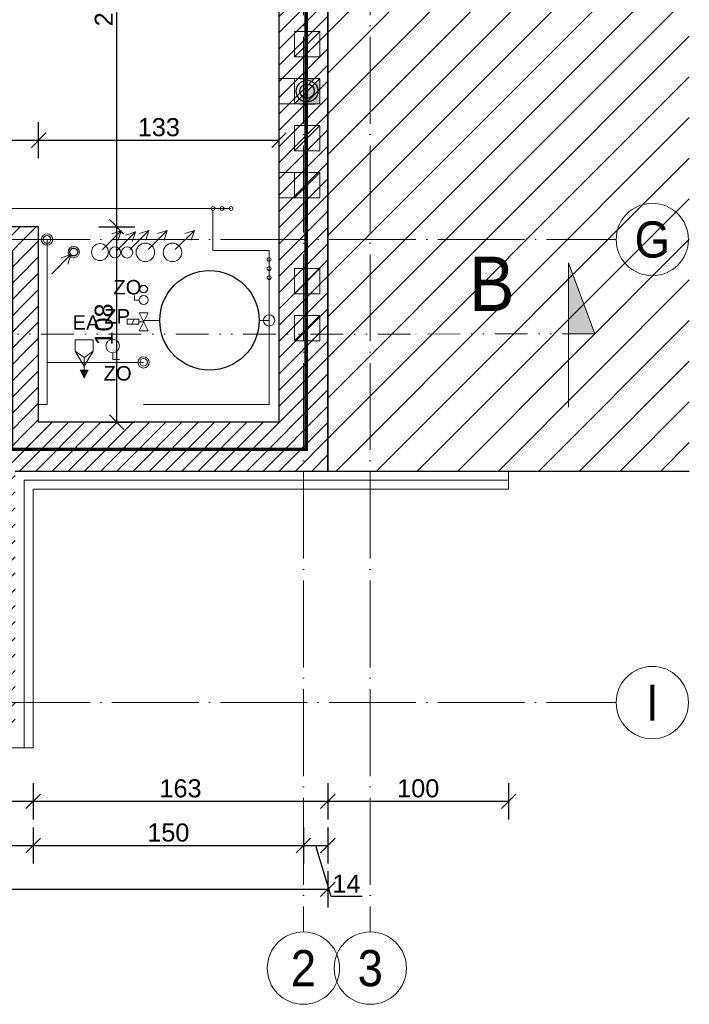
# Model space of a CAD drawing. Header units: millimetres. Extents: x -2720 to 125583, y -8970 to 34912.
# Tile 15 of 105: x 9744 to 10115, y 18026 to 18570. Entities that reach past the tile are written whole.
import ezdxf
from ezdxf.enums import TextEntityAlignment as Align
from ezdxf.lldxf.tags import DXFTag

# ---------------------------------------------------------------- set-up
doc = ezdxf.new("R2010")
doc.units = ezdxf.units.MM
for name, pattern in [('1KS_2KP-50', [37.05, 12, 6, -6.35, 0, -6.35, 0, -6.35]), ('ACAD_ISO02W100', [15, 12, -3]), ('ACAD_ISO03W100', [30, 12, -18]), ('ACAD_ISO04W100', [30, 24, -3, 0, -3]), ('ACAD_ISO11W100', [33, 12, -3, 12, -3, 0, -3]), ('Osie$0$CONTINOUS', [0])]:
    doc.linetypes.add(name, pattern=pattern)
doc.layers.add('__POMOC', color=3, linetype='Continuous', plot=False)
for name, color, linetype, lineweight in [('_ET-ISTN.', 8, 'Continuous', 15), ('_ET-PPOZ', 154, 'ACAD_ISO11W100', 30), ('_ET-ZW', 150, 'Continuous', 30), ('_ET_OPIS', 7, 'Continuous', 20), ('A_KONST_ISTNIEJĄCE', 83, 'Continuous', 25), ('A_LINIA PRZEKROJOWA', 223, '1KS_2KP-50', 15), ('A_OSIE KONSTRUKCYJNE', 150, 'ACAD_ISO04W100', 5), ('A_WIDOK', 141, 'Continuous', 13), ('A_WYMIAROWANIE', 7, 'Continuous', 9), ('AA HATCH', 253, 'Continuous', 5), ('IS_Armatura_Therm', 7, 'SOLID', 13), ('IS_Armatura_Wodociag', 7, 'SOLID', 13), ('IS_Grafika', 7, 'SOLID', 15), ('IS_Opisy_działek_Wodociag', 7, 'SOLID', 15), ('IS_Pion_Wodociag', 7, 'SOLID', 13)]:
    doc.layers.add(name, color=color, linetype=linetype, lineweight=lineweight)
doc.layers.add('_ET_URZĄDZENIA', color=7, linetype='Continuous')
for name, color, linetype, lineweight, true_color in [('A_HATCH', 7, 'Continuous', 5, 0x999999), ('A_IZOLEACJA TERMI_PROJEKTOWANA', 7, 'Continuous', 15, 0x0089b6), ('A_PPOŻ', 1, 'ACAD_ISO02W100', 30, 0xff0000)]:
    doc.layers.add(name, color=color, linetype=linetype, lineweight=lineweight, true_color=true_color)
doc.layers.add('A_NIEWIDOCZNE  POMOCNICZE', color=252, linetype='ACAD_ISO03W100', lineweight=5, plot=False)
doc.styles.add('CP_ATTR', font='ROMANS.SHX')
doc.styles.add('DEMIURG_100_etykiety', font='arial.ttf', dxfattribs={"width": 0.9, "height": 30})
doc.styles.add('DEMIURG_100_opisy', font='arial.ttf', dxfattribs={"width": 0.9, "height": 20})
doc.styles.get("Standard").update_dxf_attribs({"font": 'arial.ttf'})
doc.linetypes.add('BATTING', pattern='A,0.0001,-0.1,[134,ltypeshp.shx,S=0.1,R=0,X=-0.1,Y=0],-0.2,[134,ltypeshp.shx,S=0.1,R=180,X=0.1,Y=0],-0.1', length=0.4001)
tags = doc.linetypes.add('SOLID', pattern=[10, 10, 0]).pattern_tags.tags
tags[6:7] = [DXFTag(74, 4), DXFTag(75, 0), DXFTag(340, '0'), DXFTag(46, 0.0), DXFTag(50, 0.0), DXFTag(44, 0.0), DXFTag(45, 0.0)]
tags[4:5] = [DXFTag(74, 4), DXFTag(75, 0), DXFTag(340, '0'), DXFTag(46, 0.0), DXFTag(50, 0.0), DXFTag(44, 0.0), DXFTag(45, 0.0)]
doc.dimstyles.new('1 do 100', dxfattribs={"dimtxt": 10, "dimasz": 8, "dimexe": 10, "dimexo": 10, "dimgap": 2, "dimtad": 1, "dimdec": 0, "dimtxsty": 'Standard', "dimblk": 'OBLIQUE', "dimcen": 2.5, "dimadec": 0, "dimazin": 0, "dimtfac": 1, "dimtdec": 0, "dimtmove": 0, "dimatfit": 3, "dimldrblk": 'OBLIQUE', "dimfxl": 10, "dimfxlon": 1, "dimarcsym": 0})

# ---------------------------------------------------------------- blocks, each defined once
blk = doc.blocks.new('_Oblique')
at = {"color": 0, "linetype": 'ByBlock', "lineweight": -2}
blk.add_line((-0.5, -0.5), (0.5, 0.5), dxfattribs=at)
blk = doc.blocks.new('*D148')
at = {"layer": 'A_WYMIAROWANIE', "color": 0, "lineweight": -2, "ltscale": 2, "transparency": 16777216}
for p, q in [((9914.76, 18148.1), (9914.76, 18128.1)), ((10014.76, 18148.1), (10014.76, 18128.1)), ((9914.76, 18138.1), (10014.76, 18138.1))]:
    blk.add_line(p, q, dxfattribs=at)
at = {"layer": 'Defpoints', "color": 0, "ltscale": 2, "transparency": 16777216}
for p in [(9914.76, 18320.66), (10014.76, 18320.66), (10014.76, 18138.1)]:
    blk.add_point(p, dxfattribs=at)
at = {"layer": 'A_WYMIAROWANIE', "color": 0, "lineweight": -2, "ltscale": 2, "transparency": 16777216, "xscale": 8, "yscale": 8, "zscale": 8, "rotation": 180}
blk.add_blockref('_Oblique', (9914.76, 18138.1), dxfattribs=at)
at = {"layer": 'A_WYMIAROWANIE', "color": 0, "lineweight": -2, "ltscale": 2, "transparency": 16777216, "xscale": 8, "yscale": 8, "zscale": 8}
blk.add_blockref('_Oblique', (10014.76, 18138.1), dxfattribs=at)
at = {"layer": 'A_WYMIAROWANIE', "color": 0, "ltscale": 2, "transparency": 16777216, "insert": (9964.76, 18145.2), "char_height": 10, "attachment_point": 5}
blk.add_mtext('100', dxfattribs=at)
blk = doc.blocks.new('*D158')
at = {"layer": 'A_WYMIAROWANIE', "color": 0, "lineweight": -2, "ltscale": 2, "transparency": 16777216}
for p, q in [((9597.76, 18493.57), (9597.76, 18513.57)), ((9754.76, 18493.57), (9754.76, 18513.57)), ((9597.76, 18503.57), (9754.76, 18503.57))]:
    blk.add_line(p, q, dxfattribs=at)
at = {"layer": 'Defpoints', "color": 0, "ltscale": 2, "transparency": 16777216}
for p in [(9754.76, 18503.57), (9597.76, 18480.54), (9754.76, 18455.66)]:
    blk.add_point(p, dxfattribs=at)
at = {"layer": 'A_WYMIAROWANIE', "color": 0, "lineweight": -2, "ltscale": 2, "transparency": 16777216, "xscale": 8, "yscale": 8, "zscale": 8, "rotation": 180}
blk.add_blockref('_Oblique', (9597.76, 18503.57), dxfattribs=at)
at = {"layer": 'A_WYMIAROWANIE', "color": 0, "lineweight": -2, "ltscale": 2, "transparency": 16777216, "xscale": 8, "yscale": 8, "zscale": 8}
blk.add_blockref('_Oblique', (9754.76, 18503.57), dxfattribs=at)
at = {"layer": 'A_WYMIAROWANIE', "color": 0, "ltscale": 2, "transparency": 16777216, "insert": (9676.26, 18510.68), "char_height": 10, "attachment_point": 5}
blk.add_mtext('157', dxfattribs=at)
blk = doc.blocks.new('*D159')
at = {"layer": 'A_WYMIAROWANIE', "color": 0, "lineweight": -2, "ltscale": 2, "transparency": 16777216}
for p, q in [((9754.76, 18493.57), (9754.76, 18513.57)), ((9887.76, 18493.57), (9887.76, 18513.57)), ((9754.76, 18503.57), (9887.76, 18503.57))]:
    blk.add_line(p, q, dxfattribs=at)
at = {"layer": 'Defpoints', "color": 0, "ltscale": 2, "transparency": 16777216}
for p in [(9887.76, 18503.57), (9887.76, 18464.64), (9754.76, 18455.66)]:
    blk.add_point(p, dxfattribs=at)
at = {"layer": 'A_WYMIAROWANIE', "color": 0, "lineweight": -2, "ltscale": 2, "transparency": 16777216, "xscale": 8, "yscale": 8, "zscale": 8, "rotation": 180}
blk.add_blockref('_Oblique', (9754.76, 18503.57), dxfattribs=at)
at = {"layer": 'A_WYMIAROWANIE', "color": 0, "lineweight": -2, "ltscale": 2, "transparency": 16777216, "xscale": 8, "yscale": 8, "zscale": 8}
blk.add_blockref('_Oblique', (9887.76, 18503.57), dxfattribs=at)
at = {"layer": 'A_WYMIAROWANIE', "color": 0, "ltscale": 2, "transparency": 16777216, "insert": (9821.26, 18510.68), "char_height": 10, "attachment_point": 5}
blk.add_mtext('133', dxfattribs=at)
blk = doc.blocks.new('*D160')
at = {"layer": 'A_WYMIAROWANIE', "color": 0, "lineweight": -2, "ltscale": 2, "transparency": 16777216}
for p, q in [((9787.97, 18455.66), (9807.97, 18455.66)), ((9797.97, 18347.66), (9797.97, 18455.66)), ((9787.97, 18347.66), (9807.97, 18347.66))]:
    blk.add_line(p, q, dxfattribs=at)
at = {"layer": 'Defpoints', "color": 0, "ltscale": 2, "transparency": 16777216}
for p in [(9754.76, 18455.66), (9797.97, 18455.66), (9773.09, 18347.66)]:
    blk.add_point(p, dxfattribs=at)
at = {"layer": 'A_WYMIAROWANIE', "color": 0, "lineweight": -2, "ltscale": 2, "transparency": 16777216, "xscale": 8, "yscale": 8, "zscale": 8}
for p, rotation in [((9797.97, 18455.66), 90), ((9797.97, 18347.66), 270)]:
    blk.add_blockref('_Oblique', p, dxfattribs=dict(at, rotation=rotation))
at = {"layer": 'A_WYMIAROWANIE', "color": 0, "ltscale": 2, "transparency": 16777216, "insert": (9790.86, 18401.66), "char_height": 10, "attachment_point": 5, "rotation": 90}
blk.add_mtext('108', dxfattribs=at)
blk = doc.blocks.new('*D161')
at = {"layer": 'A_WYMIAROWANIE', "color": 0, "lineweight": -2, "ltscale": 2, "transparency": 16777216}
for p, q in [((9807.97, 18700.66), (9787.97, 18700.66)), ((9797.97, 18455.66), (9797.97, 18700.66)), ((9787.97, 18455.66), (9807.97, 18455.66))]:
    blk.add_line(p, q, dxfattribs=at)
at = {"layer": 'Defpoints', "color": 0, "ltscale": 2, "transparency": 16777216}
for p in [(9797.97, 18700.66), (9822.04, 18700.66), (9754.76, 18455.66)]:
    blk.add_point(p, dxfattribs=at)
at = {"layer": 'A_WYMIAROWANIE', "color": 0, "lineweight": -2, "ltscale": 2, "transparency": 16777216, "xscale": 8, "yscale": 8, "zscale": 8}
for p, rotation in [((9797.97, 18700.66), 90), ((9797.97, 18455.66), 270)]:
    blk.add_blockref('_Oblique', p, dxfattribs=dict(at, rotation=rotation))
at = {"layer": 'A_WYMIAROWANIE', "color": 0, "ltscale": 2, "transparency": 16777216, "insert": (9790.86, 18578.16), "char_height": 10, "attachment_point": 5, "rotation": 90}
blk.add_mtext('245', dxfattribs=at)
blk = doc.blocks.new('*D417')
at = {"layer": 'A_WYMIAROWANIE', "color": 0, "lineweight": -2, "ltscale": 2, "transparency": 16777216}
for p, q in [((9057.76, 18148.1), (9057.76, 18128.1)), ((9751.76, 18148.1), (9751.76, 18128.1)), ((9057.76, 18138.1), (9751.76, 18138.1))]:
    blk.add_line(p, q, dxfattribs=at)
at = {"layer": 'Defpoints', "color": 0, "ltscale": 2, "transparency": 16777216}
for p in [(9057.76, 18167.66), (9751.76, 18167.66), (9751.76, 18138.1)]:
    blk.add_point(p, dxfattribs=at)
at = {"layer": 'A_WYMIAROWANIE', "color": 0, "lineweight": -2, "ltscale": 2, "transparency": 16777216, "xscale": 8, "yscale": 8, "zscale": 8, "rotation": 180}
blk.add_blockref('_Oblique', (9057.76, 18138.1), dxfattribs=at)
at = {"layer": 'A_WYMIAROWANIE', "color": 0, "lineweight": -2, "ltscale": 2, "transparency": 16777216, "xscale": 8, "yscale": 8, "zscale": 8}
blk.add_blockref('_Oblique', (9751.76, 18138.1), dxfattribs=at)
at = {"layer": 'A_WYMIAROWANIE', "color": 0, "ltscale": 2, "transparency": 16777216, "insert": (9404.76, 18145.2), "char_height": 10, "attachment_point": 5}
blk.add_mtext('694', dxfattribs=at)
blk = doc.blocks.new('*D418')
at = {"layer": 'A_WYMIAROWANIE', "color": 0, "lineweight": -2, "ltscale": 2, "transparency": 16777216}
for p, q in [((9751.76, 18148.1), (9751.76, 18128.1)), ((9914.76, 18148.1), (9914.76, 18128.1)), ((9751.76, 18138.1), (9914.76, 18138.1))]:
    blk.add_line(p, q, dxfattribs=at)
at = {"layer": 'Defpoints', "color": 0, "ltscale": 2, "transparency": 16777216}
for p in [(9914.76, 18338.13), (9751.76, 18167.66), (9914.76, 18138.1)]:
    blk.add_point(p, dxfattribs=at)
at = {"layer": 'A_WYMIAROWANIE', "color": 0, "lineweight": -2, "ltscale": 2, "transparency": 16777216, "xscale": 8, "yscale": 8, "zscale": 8, "rotation": 180}
blk.add_blockref('_Oblique', (9751.76, 18138.1), dxfattribs=at)
at = {"layer": 'A_WYMIAROWANIE', "color": 0, "lineweight": -2, "ltscale": 2, "transparency": 16777216, "xscale": 8, "yscale": 8, "zscale": 8}
blk.add_blockref('_Oblique', (9914.76, 18138.1), dxfattribs=at)
at = {"layer": 'A_WYMIAROWANIE', "color": 0, "ltscale": 2, "transparency": 16777216, "insert": (9833.26, 18145.21), "char_height": 10, "attachment_point": 5}
blk.add_mtext('163', dxfattribs=at)
blk = doc.blocks.new('*D420')
at = {"layer": 'A_WYMIAROWANIE', "color": 0, "lineweight": -2, "ltscale": 2, "transparency": 16777216}
for p, q in [((9082.76, 18123.65), (9082.76, 18103.65)), ((9751.76, 18123.65), (9751.76, 18103.65)), ((9082.76, 18113.65), (9751.76, 18113.65))]:
    blk.add_line(p, q, dxfattribs=at)
at = {"layer": 'Defpoints', "color": 0, "ltscale": 2, "transparency": 16777216}
for p in [(9751.76, 18167.66), (9082.76, 18156.26), (9751.76, 18113.65)]:
    blk.add_point(p, dxfattribs=at)
at = {"layer": 'A_WYMIAROWANIE', "color": 0, "lineweight": -2, "ltscale": 2, "transparency": 16777216, "xscale": 8, "yscale": 8, "zscale": 8, "rotation": 180}
blk.add_blockref('_Oblique', (9082.76, 18113.65), dxfattribs=at)
at = {"layer": 'A_WYMIAROWANIE', "color": 0, "lineweight": -2, "ltscale": 2, "transparency": 16777216, "xscale": 8, "yscale": 8, "zscale": 8}
blk.add_blockref('_Oblique', (9751.76, 18113.65), dxfattribs=at)
at = {"layer": 'A_WYMIAROWANIE', "color": 0, "ltscale": 2, "transparency": 16777216, "insert": (9417.26, 18120.76), "char_height": 10, "attachment_point": 5}
blk.add_mtext('669', dxfattribs=at)
blk = doc.blocks.new('*D421')
at = {"layer": 'A_WYMIAROWANIE', "color": 0, "lineweight": -2, "ltscale": 2, "transparency": 16777216}
for p, q in [((9751.76, 18123.65), (9751.76, 18103.65)), ((9901.26, 18123.65), (9901.26, 18103.65)), ((9751.76, 18113.65), (9901.26, 18113.65))]:
    blk.add_line(p, q, dxfattribs=at)
at = {"layer": 'Defpoints', "color": 0, "ltscale": 2, "transparency": 16777216}
for p in [(9901.26, 18172.65), (9751.76, 18167.66), (9901.26, 18113.65)]:
    blk.add_point(p, dxfattribs=at)
at = {"layer": 'A_WYMIAROWANIE', "color": 0, "lineweight": -2, "ltscale": 2, "transparency": 16777216, "xscale": 8, "yscale": 8, "zscale": 8, "rotation": 180}
blk.add_blockref('_Oblique', (9751.76, 18113.65), dxfattribs=at)
at = {"layer": 'A_WYMIAROWANIE', "color": 0, "lineweight": -2, "ltscale": 2, "transparency": 16777216, "xscale": 8, "yscale": 8, "zscale": 8}
blk.add_blockref('_Oblique', (9901.26, 18113.65), dxfattribs=at)
at = {"layer": 'A_WYMIAROWANIE', "color": 0, "ltscale": 2, "transparency": 16777216, "insert": (9826.51, 18120.76), "char_height": 10, "attachment_point": 5}
blk.add_mtext('150', dxfattribs=at)
blk = doc.blocks.new('*D422')
at = {"layer": 'A_WYMIAROWANIE', "color": 0, "lineweight": -2, "ltscale": 2, "transparency": 16777216}
for p, q in [((9901.26, 18123.65), (9901.26, 18103.65)), ((9914.76, 18123.65), (9914.76, 18103.65)), ((9901.26, 18113.65), (9914.76, 18113.65)), ((9908.01, 18113.65), (9916.43, 18085.59)), ((9916.43, 18085.59), (9933.78, 18085.59))]:
    blk.add_line(p, q, dxfattribs=at)
at = {"layer": 'Defpoints', "color": 0, "ltscale": 2, "transparency": 16777216}
for p in [(9914.76, 18320.66), (9901.26, 18172.65), (9914.76, 18113.65)]:
    blk.add_point(p, dxfattribs=at)
at = {"layer": 'A_WYMIAROWANIE', "color": 0, "lineweight": -2, "ltscale": 2, "transparency": 16777216, "xscale": 8, "yscale": 8, "zscale": 8, "rotation": 180}
blk.add_blockref('_Oblique', (9901.26, 18113.65), dxfattribs=at)
at = {"layer": 'A_WYMIAROWANIE', "color": 0, "lineweight": -2, "ltscale": 2, "transparency": 16777216, "xscale": 8, "yscale": 8, "zscale": 8}
blk.add_blockref('_Oblique', (9914.76, 18113.65), dxfattribs=at)
at = {"layer": 'A_WYMIAROWANIE', "color": 0, "ltscale": 2, "transparency": 16777216, "insert": (9925.1, 18092.61), "char_height": 10, "attachment_point": 5}
blk.add_mtext('14', dxfattribs=at)
blk = doc.blocks.new('*D423')
at = {"layer": 'A_WYMIAROWANIE', "color": 0, "lineweight": -2, "ltscale": 2, "transparency": 16777216}
for p, q in [((9057.76, 18099.48), (9057.76, 18079.48)), ((9914.76, 18099.48), (9914.76, 18079.48)), ((9057.76, 18089.48), (9914.76, 18089.48))]:
    blk.add_line(p, q, dxfattribs=at)
at = {"layer": 'Defpoints', "color": 0, "ltscale": 2, "transparency": 16777216}
for p in [(9914.76, 18347.31), (9057.76, 18167.66), (9914.76, 18089.48)]:
    blk.add_point(p, dxfattribs=at)
at = {"layer": 'A_WYMIAROWANIE', "color": 0, "lineweight": -2, "ltscale": 2, "transparency": 16777216, "xscale": 8, "yscale": 8, "zscale": 8, "rotation": 180}
blk.add_blockref('_Oblique', (9057.76, 18089.48), dxfattribs=at)
at = {"layer": 'A_WYMIAROWANIE', "color": 0, "lineweight": -2, "ltscale": 2, "transparency": 16777216, "xscale": 8, "yscale": 8, "zscale": 8}
blk.add_blockref('_Oblique', (9914.76, 18089.48), dxfattribs=at)
at = {"layer": 'A_WYMIAROWANIE', "color": 0, "ltscale": 2, "transparency": 16777216, "insert": (9486.26, 18096.58), "char_height": 10, "attachment_point": 5}
blk.add_mtext('857', dxfattribs=at)
blk = doc.blocks.new('want')
at = {"layer": 'A_WIDOK'}
blk.add_line((30214.45, 14309.66), (30200.45, 14295.66), dxfattribs=at)
blk.add_lwpolyline([(30200.45, 14295.66), (30214.45, 14295.66), (30214.45, 14309.66), (30200.45, 14309.66)], close=True, dxfattribs=at)
blk = doc.blocks.new('linia przekroju')
at = {"linetype": 'Continuous', "lineweight": 5}
h = blk.add_hatch(color=256, dxfattribs=at)
h.dxf.hatch_style = 1
h.paths.add_polyline_path([(0, -40.51), (0, 39.3), (14.4, 0), (0, 0)])
at = {"linetype": 'Continuous'}
blk.add_lwpolyline([(0, -40.51), (0, 39.3), (14.4, 0), (0, 0)], close=True, dxfattribs=at)
blk.add_lwpolyline([(14.4, 0), (-87.57, -0.09)])
at = {"linetype": 'Continuous', "style": 'DEMIURG_100_etykiety', "width": 0.9, "flags": 8}
blk.add_attdef('NR_PRZEKROJU', (-55.09, 12.57), '', height=30, dxfattribs=at)
blk = doc.blocks.new('CPHS_N06')
blk.add_hatch(color=256).paths.add_polyline_path([(0.22, -1.363), (-0.22, -1.363), (0, -1.8)])
for p, q in [((0.5, 0.312), (-0.5, 0.312)), ((-0.5, 0.312), (-0.5, -0.313)), ((0.5, -0.313), (0.5, 0.312)), ((-0.5, -0.313), (0, -1.13)), ((-0.5, -0.313), (0, -0.663)), ((0, -1.13), (0.5, -0.313)), ((0, -0.663), (0.5, -0.313)), ((0, -0.663), (0, -1.363)), ((-0.22, -1.363), (0, -1.8)), ((-0.22, -1.363), (0.22, -1.363)), ((0.22, -1.363), (0, -1.8))]:
    blk.add_line(p, q)
at = {"linetype": 'ByBlock', "style": 'CP_ATTR', "flags": 9}
for tag, p in [('OTHER', (-0.092, -0.006)), ('FLOW', (-0.092, -0.006)), ('TEMPERATURE', (-0.092, -0.006)), ('PN', (-0.092, -0.006)), ('CHARACTER', (-0.092, -0.006)), ('ORDER-NO', (-0.092, -0.006)), ('PRODUCT-TYPE', (-0.092, -0.006)), ('NUMBER', (-0.092, -0.006)), ('NAME', (-0.092, -0.006)), ('WEIGHT', (-0.091, -0.006)), ('VOLTAGE', (-0.091, -0.006)), ('POWER', (-0.091, -0.006)), ('DN', (-0.091, -0.006)), ('ARTICLE', (-0.091, -0.006)), ('PRODUCER', (-0.091, -0.006)), ('GROUP', (-0.091, -0.006))]:
    blk.add_attdef(tag, text='', height=0.00005, dxfattribs=at).set_placement(p, align=Align.MIDDLE_LEFT)
blk = doc.blocks.new('A$C8b2a4d40')
for p, q in [((2.7, 18), (-2.7, 18)), ((-2.7, 18), (-2.7, 5.4)), ((2.7, 10.35), (-2.7, 13.05)), ((2.7, 5.4), (2.7, 18)), ((-10, 5), (10, -5)), ((10, 5), (-10, -5)), ((-10, -5), (-10, 5)), ((-2.7, 5.4), (2.7, 5.4)), ((0, 0), (0, 5.4)), ((10, -5), (10, 5))]:
    blk.add_line(p, q)

msp = doc.modelspace()

# ---------------------------------------------------------------- hatches: boundary and pattern name
at = {"layer": 'A_HATCH'}
h = msp.add_hatch(dxfattribs=at)
h.set_pattern_fill('ANSI31', color=256, scale=2)
h.set_pattern_definition([(45, (-3039.768, 355.087), (-4.490128, 4.490128), [])])
h.paths.add_polyline_path([(9887.76, 18730.66), (9567.76, 18730.66), (9567.76, 18645.66), (9597.76, 18645.66), (9597.76, 18700.66), (9887.76, 18700.66)], flags=17)
h.paths.add_polyline_path([(9597.76, 18585.66), (9567.76, 18585.66), (9567.76, 18560.66), (9597.76, 18560.66)], flags=17)
h.paths.add_polyline_path([(9714.76, 18455.66), (9274.26, 18455.66), (9274.26, 18425.66), (9714.76, 18425.66)], flags=17)
h.paths.add_polyline_path([(9570.76, 18325.66), (9247.76, 18325.66), (9244.76, 18325.66), (9244.76, 18302.66), (9570.76, 18302.66)], flags=17)
h.paths.add_polyline_path([(9887.76, 18523.42), (9910.26, 18523.42), (9887.76, 18523.42), (9887.76, 18347.66), (9754.76, 18347.66), (9754.76, 18455.66), (9714.76, 18455.66), (9714.76, 18425.66), (9714.76, 18204.66), (9570.76, 18204.66), (9094.76, 18204.66), (9094.76, 18419.66), (9094.76, 18532.7), (9067.76, 18532.7), (9067.76, 18419.66), (9067.76, 18177.66), (9741.76, 18177.66), (9741.76, 18320.66), (9914.76, 18320.66), (9914.76, 19060.66), (9067.76, 19060.66), (9067.76, 18798.7), (9094.76, 18798.7), (9094.76, 19033.66), (9887.76, 19033.66)])
at = {"layer": 'A_NIEWIDOCZNE  POMOCNICZE', "ltscale": 2}
h = msp.add_hatch(color=7, dxfattribs=at)
h.dxf.hatch_style = 1
h.paths.add_polyline_path([(9910.26, 18537.66), (9910.26, 18523.66), (9896.26, 18523.66)])
at = {"layer": 'AA HATCH', "ltscale": 2, "transparency": 33554534}
h = msp.add_hatch(dxfattribs=at)
h.set_pattern_fill('ANSI31', color=256, scale=5)
h.set_pattern_definition([(45, (-3039.768, 355.087), (-11.22532, 11.22532), [])])
h.paths.add_polyline_path([(10114.76, 19260.66), (9067.76, 19260.66), (9067.76, 19060.66), (9914.76, 19060.66), (9914.76, 18320.66), (10114.76, 18320.66)])

# ---------------------------------------------------------------- linework, layer by layer
at = {"layer": '__POMOC', "ltscale": 2}
msp.add_line((9887.76, 18347.66), (9866.83, 18347.66), dxfattribs=at)
at = {"layer": '_ET-ISTN.'}
for p, q in [((9488.9, 18465.76), (9860.12, 18465.76)), ((9851.18, 18464.7), (9851.18, 18442.57)), ((9861.18, 18465.76), (9856.18, 18465.76)), ((9759.4, 18448.66), (9759.4, 18357.51)), ((9882.26, 18442.57), (9851.18, 18442.57)), ((9882.26, 18403.94), (9882.26, 18442.57)), ((9821.77, 18403.94), (9812.82, 18403.94)), ((9812.82, 18380.73), (9759.4, 18380.73)), ((9759.4, 18357.51), (9754.76, 18357.51))]:
    msp.add_line(p, q, dxfattribs=at)
msp.add_lwpolyline([(9876.77, 18403.94), (9882.26, 18403.94), (9882.26, 18357.51), (9812.82, 18357.51)], dxfattribs=at)
for centre, radius in [((9851.18, 18465.76), 1.06), ((9856.18, 18465.76), 1.06), ((9861.18, 18465.76), 1.06), ((9759.4, 18448.66), 2.12), ((9882.26, 18437.57), 1.06), ((9882.26, 18432.57), 1.06), ((9882.26, 18427.57), 1.06), ((9812.82, 18380.73), 2.12)]:
    msp.add_circle(centre, radius, dxfattribs=at)
at = {"layer": '_ET-PPOZ', "ltscale": 2}
msp.add_circle((9774.18, 18441.71), 2.12, dxfattribs=at)
at = {"layer": '_ET-ZW'}
msp.add_circle((9812.82, 18421.25), 2.12, dxfattribs=at)
at = {"layer": '_ET_OPIS', "ltscale": 2}
for p, q in [((9896.26, 18537.66), (9887.76, 18537.66)), ((9896.26, 18523.66), (9910.26, 18537.66)), ((9896.26, 18523.66), (9887.76, 18523.66))]:
    msp.add_line(p, q, dxfattribs=at)
msp.add_lwpolyline([(9896.26, 18537.66), (9910.26, 18537.66), (9910.26, 18523.66), (9896.26, 18523.66)], close=True, dxfattribs=at)
at = {"layer": '_ET_URZĄDZENIA'}
msp.add_circle((9849.27, 18403.94), 27.5, dxfattribs=at)
at = {"layer": 'A_IZOLEACJA TERMI_PROJEKTOWANA', "ltscale": 2}
msp.add_line((10014.76, 18310.66), (10014.76, 18320.66), dxfattribs=at)
for points in [[(9057.76, 19160.66), (9057.76, 18419.66), (9057.76, 18167.66), (9751.76, 18167.66)], [(9751.76, 18167.66), (9751.76, 18310.66), (10014.76, 18310.66)]]:
    msp.add_lwpolyline(points, dxfattribs=at)
at = {"layer": 'A_IZOLEACJA TERMI_PROJEKTOWANA', "linetype": 'BATTING', "ltscale": 10}
msp.add_lwpolyline([(9746.76, 18167.66), (9746.76, 18315.66), (10014.76, 18315.66)], dxfattribs=at)
at = {"layer": 'A_KONST_ISTNIEJĄCE', "ltscale": 2}
for p, q in [((9914.76, 19060.66), (9914.76, 18320.66)), ((9887.76, 18347.66), (9887.76, 18730.66)), ((9754.76, 18455.66), (9274.26, 18455.66)), ((9754.76, 18347.66), (9754.76, 18455.66)), ((9887.76, 18347.66), (9754.76, 18347.66)), ((9741.76, 18320.66), (9914.76, 18320.66)), ((9914.76, 18320.66), (10114.76, 18320.66))]:
    msp.add_line(p, q, dxfattribs=at)
msp.add_lwpolyline([(9914.76, 18320.66), (9914.76, 19060.66), (9067.76, 19060.66)], dxfattribs=at)
at = {"layer": 'A_KONST_ISTNIEJĄCE', "color": 0, "transparency": 33554687}
for radius in [6, 4]:
    msp.add_circle((9903.26, 18530.66), radius, dxfattribs=at)
at = {"layer": 'A_LINIA PRZEKROJOWA'}
msp.add_line((9960.43, 18396.4), (8765.15, 18396.4), dxfattribs=at)
at = {"layer": 'A_NIEWIDOCZNE  POMOCNICZE', "ltscale": 2}
msp.add_lwpolyline([(9597.76, 18700.66), (9887.76, 18700.66), (9887.76, 18347.66), (9754.76, 18347.66), (9754.76, 18455.66), (9597.76, 18455.66), (9597.76, 18700.66)], dxfattribs=at)
at = {"layer": 'A_OSIE KONSTRUKCYJNE', "ltscale": 2}
for p, q in [((9901.26, 19221.75), (9901.26, 18065.87)), ((9938.26, 19221.75), (9938.26, 18065.87)), ((8893.8, 18448.66), (10074.28, 18448.66)), ((8893.8, 18192.66), (10074.28, 18192.66))]:
    msp.add_line(p, q, dxfattribs=at)
at = {"layer": 'A_OSIE KONSTRUKCYJNE', "linetype": 'Continuous'}
for centre in [(10094.28, 18448.66), (10094.28, 18192.66), (9901.26, 18045.87), (9938.26, 18045.87)]:
    msp.add_circle(centre, 20, dxfattribs=at)
at = {"layer": 'A_PPOŻ', "linetype": 'ACAD_ISO03W100', "ltscale": 2, "const_width": 2}
msp.add_lwpolyline([(9582.76, 18715.66), (9902.76, 18715.66), (9902.76, 18332.66), (9739.76, 18332.66), (9739.76, 18440.66), (9582.76, 18440.66)], close=True, dxfattribs=at)
at = {"layer": 'A_WIDOK', "transparency": 33554559}
for p, q in [((9896.26, 18537.66), (9887.76, 18537.66)), ((9907.76, 18537.42), (9899.26, 18537.42)), ((9896.26, 18523.66), (9887.76, 18523.66)), ((9907.76, 18523.42), (9899.26, 18523.42))]:
    msp.add_line(p, q, dxfattribs=at)
at = {"layer": 'A_WIDOK', "color": 251, "transparency": 33554559}
for p, q in [((9907.76, 18537.42), (9899.26, 18537.42)), ((9907.76, 18523.42), (9899.26, 18523.42)), ((9896.26, 18485.66), (9887.76, 18485.66)), ((9896.26, 18471.66), (9887.76, 18471.66))]:
    msp.add_line(p, q, dxfattribs=at)
at = {"layer": 'IS_Armatura_Therm', "lineweight": 20}
for p, q in [((9807.82, 18415.17), (9807.82, 18417.67)), ((9810.32, 18415.17), (9807.82, 18415.17))]:
    msp.add_line(p, q, dxfattribs=at)
msp.add_ellipse((9812.82, 18415.17), major_axis=(2.5, 0), ratio=1, dxfattribs=at)
at = {"layer": 'IS_Armatura_Wodociag', "lineweight": 20}
for p in [(9795.72, 18386.05), (9799.47, 18382.3)]:
    msp.add_line(p, (9795.72, 18382.3), dxfattribs=at)
msp.add_circle((9795.72, 18389.8), 3.75, dxfattribs=at)
at = {"layer": 'IS_Grafika'}
for centre, radius in [((9759.4, 18448.66), 3.12), ((9788.69, 18441.71), 4.68), ((9813.81, 18441.54), 5.12), ((9828.81, 18441.54), 5.12), ((9774.18, 18441.71), 3.12), ((9796.97, 18441.54), 3.06), ((9803.69, 18441.54), 3.12), ((9882.26, 18403.94), 3.12), ((9812.82, 18380.73), 3.12)]:
    msp.add_circle(centre, radius, dxfattribs=at)
at = {"layer": 'IS_Pion_Wodociag', "lineweight": 9}
for p, q in [((9800.49, 18453.51), (9789.88, 18442.9)), ((9800.49, 18453.51), (9795.19, 18451.74)), ((9808.33, 18452.9), (9797.72, 18442.29)), ((9798.72, 18448.2), (9800.49, 18453.51)), ((9808.33, 18452.9), (9803.02, 18451.13)), ((9815.8, 18453.64), (9805.19, 18443.04)), ((9806.56, 18447.6), (9808.33, 18452.9)), ((9815.8, 18453.64), (9810.49, 18451.88)), ((9814.03, 18448.34), (9815.8, 18453.64)), ((9825.92, 18453.65), (9815.31, 18443.04)), ((9825.92, 18453.65), (9820.61, 18451.88)), ((9824.15, 18448.34), (9825.92, 18453.65)), ((9840.92, 18453.65), (9830.31, 18443.04)), ((9840.92, 18453.65), (9835.61, 18451.88)), ((9839.15, 18448.34), (9840.92, 18453.65)), ((9772.6, 18440.29), (9761.99, 18429.69)), ((9772.6, 18440.29), (9767.29, 18438.53)), ((9770.83, 18434.99), (9772.6, 18440.29))]:
    msp.add_line(p, q, dxfattribs=at)

# ---------------------------------------------------------------- block references
at = {"layer": 'A_KONST_ISTNIEJĄCE', "color": 251, "transparency": 33554687, "rotation": 180}
for p in [(40110.72, 32859.32), (40110.72, 32833.32), (40110.72, 32807.32), (40110.72, 32781.32), (40110.72, 32728.32), (40110.72, 32702.32)]:
    msp.add_blockref('want', p, dxfattribs=at)
at = {"layer": 'A_KONST_ISTNIEJĄCE', "color": 0, "transparency": 33554687, "rotation": 180}
msp.add_blockref('want', (40110.72, 32833.32), dxfattribs=at)
at = {"layer": 'A_LINIA PRZEKROJOWA'}
ref = msp.add_blockref('linia przekroju', (10048, 18396.49), dxfattribs=at)
ref.add_attrib('NR_PRZEKROJU', 'B', dxfattribs={"layer": '0', "linetype": 'Continuous', "height": 30, "style": 'DEMIURG_100_etykiety', "width": 0.9}).set_placement((9992.91, 18400.18), align=Align.BOTTOM_LEFT)
at = {"layer": 'IS_Armatura_Wodociag', "lineweight": 20, "xscale": 0.5, "yscale": 0.5, "zscale": 0.5, "rotation": 90}
msp.add_blockref('A$C8b2a4d40', (9812.82, 18403.2), dxfattribs=at)
at = {"layer": 'IS_Armatura_Wodociag', "lineweight": 20, "xscale": -10, "yscale": 10, "zscale": 10}
msp.add_blockref('CPHS_N06', (9779.88, 18390.02), dxfattribs=at)

# ---------------------------------------------------------------- texts
at = {"layer": 'A_OSIE KONSTRUKCYJNE', "linetype": 'Osie$0$CONTINOUS', "style": 'DEMIURG_100_opisy', "width": 0.9}
for s, p in [('G', (10094.28, 18448.66)), ('I', (10094.28, 18192.66)), ('2', (9901.26, 18045.87)), ('3', (9938.26, 18045.87))]:
    msp.add_text(s, height=20, dxfattribs=at).set_placement(p, align=Align.MIDDLE_CENTER)
at = {"layer": 'IS_Opisy_działek_Wodociag', "char_height": 8, "width": 12.1419}
for s, insert, attachment_point in [('ZO', (9796.09, 18418.16), 7), ('ZP', (9791.06, 18402.21), 7), ('EA', (9773.51, 18406.8), 1), ('ZO', (9790.69, 18378.67), 1)]:
    msp.add_mtext(s, dxfattribs=dict(at, insert=insert, attachment_point=attachment_point))

# ---------------------------------------------------------------- dimensions: what is measured, and where the dimension line sits
at = {"layer": 'A_WYMIAROWANIE', "ltscale": 2}
dim = msp.add_linear_dim(base=(9797.97, 18700.66), p1=(9754.76, 18455.66), p2=(9822.04, 18700.66), angle=90, dimstyle='1 do 100', override={"dimtmove": 1}, dxfattribs=at)
dim.commit()
dim.dimension.update_dxf_attribs({"geometry": '*D161', "text_midpoint": (9790.86, 18578.16)})
for base, p1, p2, picture, middle in [((9754.76, 18503.57), (9597.76, 18480.54), (9754.76, 18455.66), '*D158', (9676.26, 18510.68)), ((9887.76, 18503.57), (9754.76, 18455.66), (9887.76, 18464.64), '*D159', (9821.26, 18510.68)), ((9914.76, 18138.1), (9751.76, 18167.66), (9914.76, 18338.13), '*D418', (9833.26, 18145.21)), ((9914.76444973, 18113.65347717), (9901.26444973, 18172.65456968), (9914.76444973, 18320.66011344), '*D422', (9918.43286719, 18092.61254948)), ((9901.26444973, 18113.65347717), (9751.76444973, 18167.66011344), (9901.26444973, 18172.65456968), '*D421', (9826.51444973, 18120.75920705)), ((9751.76, 18113.65), (9082.76, 18156.26), (9751.76, 18167.66), '*D420', (9417.26, 18120.76))]:
    dim = msp.add_linear_dim(base=base, p1=p1, p2=p2, dimstyle='1 do 100', override={"dimtmove": 1}, dxfattribs=at)
    dim.commit()
    dim.dimension.update_dxf_attribs({"geometry": picture, "text_midpoint": middle})
dim = msp.add_linear_dim(base=(9797.97, 18455.66), p1=(9773.09, 18347.66), p2=(9754.76, 18455.66), angle=90, dimstyle='1 do 100', dxfattribs=at)
dim.commit()
dim.dimension.update_dxf_attribs({"geometry": '*D160', "text_midpoint": (9790.86, 18401.66)})
for base, p1, p2, picture, middle in [((9914.76, 18089.48), (9057.76, 18167.66), (9914.76, 18347.31), '*D423', (9486.26, 18096.58)), ((10014.76, 18138.1), (9914.76, 18320.66), (10014.76, 18320.66), '*D148', (9964.76, 18145.2)), ((9751.76, 18138.1), (9057.76, 18167.66), (9751.76, 18167.66), '*D417', (9404.76, 18145.2))]:
    dim = msp.add_linear_dim(base=base, p1=p1, p2=p2, dimstyle='1 do 100', dxfattribs=at)
    dim.commit()
    dim.dimension.update_dxf_attribs({"geometry": picture, "text_midpoint": middle})

doc.saveas('drawing.dxf')
